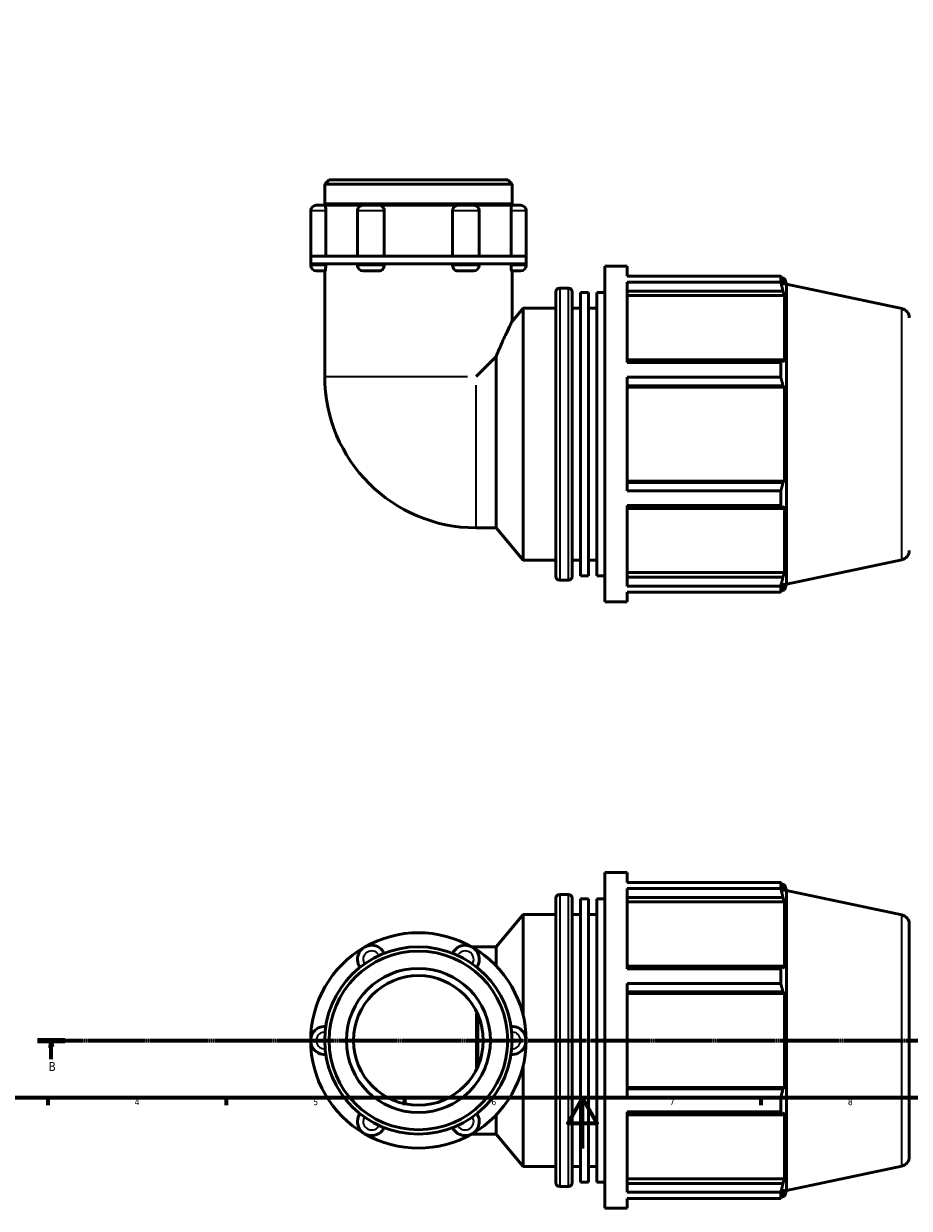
# Model space of a CAD drawing. Header units: millimetres. Extents: x 0 to 919, y -23 to 908.
# Tile 2 of 6: x 201 to 549, y -23 to 442. Entities that reach past the tile are written whole.
import ezdxf

# ---------------------------------------------------------------- set-up
doc = ezdxf.new("R2010")
doc.units = ezdxf.units.MM
doc.linetypes.add('CHAIN', pattern=[0.7087, 0.4724, -0.0591, 0.1181, -0.0591])
for name, color, linetype, lineweight in [('Border (ISO)', 7, 'Continuous', 70), ('Section Line (ISO)', 7, 'CHAIN', 70), ('Visible (ISO)', 7, 'Continuous', 50), ('Visible Narrow (ISO)', 7, 'Continuous', 35)]:
    doc.layers.add(name, color=color, linetype=linetype, lineweight=lineweight)
doc.styles.add('Label Text (ISO)', font='tahoma.ttf')
doc.styles.add('Note Text (ISO)', font='tahoma.ttf')

# ---------------------------------------------------------------- blocks, each defined once
blk = doc.blocks.new('Borders Default Border')
at = {"layer": 'Border (ISO)'}
for p, q in [((210.25, 20), (210.25, 17.1)), ((280.33, 20), (280.33, 17.1)), ((350.42, 20), (350.42, 17.1)), ((490.58, 20), (490.58, 17.1))]:
    blk.add_line(p, q, dxfattribs=at)
at = {"layer": 'Border (ISO)', "flags": 128}
for points in [[(20, 20), (20, 574), (821, 574), (821, 20), (20, 20)], [(420.5, 0), (420.5, 20), (414.73, 10), (426.27, 10), (420.5, 20)]]:
    blk.add_lwpolyline(points, dxfattribs=at)
at = {"layer": 'Border (ISO)', "color": 232, "true_color": 0xca0064, "char_height": 2.5, "attachment_point": 7, "style": 'Note Text (ISO)'}
for s, insert in [('4', (244.42, 17.1)), ('5', (314.64, 17.05)), ('6', (384.66, 17.05)), ('7', (454.77, 17.1)), ('8', (524.81, 17.04))]:
    blk.add_mtext(s, dxfattribs=dict(at, insert=insert))
blk = doc.blocks.new('2dTransSection0')
at = {"layer": 'Section Line (ISO)', "linetype": 'CHAIN'}
blk.add_line((206.25, 42.53), (641.31, 42.53), dxfattribs=at)
at = {"layer": 'Section Line (ISO)', "linetype": 'Continuous', "lineweight": 140}
for p, q in [((206.25, 42.53), (216.97, 42.53)), ((630.59, 42.53), (641.31, 42.53))]:
    blk.add_line(p, q, dxfattribs=at)
at = {"layer": 'Section Line (ISO)', "linetype": 'Continuous'}
for p, q in [((211.61, 42.53), (211.11, 40.03)), ((211.61, 40.03), (211.61, 42.53)), ((212.11, 40.03), (211.61, 42.53)), ((635.95, 42.53), (635.45, 40.03)), ((635.95, 40.03), (635.95, 42.53)), ((636.45, 40.03), (635.95, 42.53)), ((211.11, 40.03), (212.11, 40.03)), ((211.61, 35.2), (211.61, 40.03)), ((635.45, 40.03), (636.45, 40.03)), ((635.95, 35.2), (635.95, 40.03))]:
    blk.add_line(p, q, dxfattribs=at)
at = {"layer": 'Section Line (ISO)', "linetype": 'Continuous', "flags": 128}
for points in [[(212.11, 40.03), (211.61, 42.53), (211.11, 40.03), (212.11, 40.03)], [(636.45, 40.03), (635.95, 42.53), (635.45, 40.03), (636.45, 40.03)]]:
    blk.add_lwpolyline(points, dxfattribs=at)
at = {"layer": 'Section Line (ISO)'}
for points in [[(212.11, 40.03), (211.61, 42.53), (211.11, 40.03), (212.11, 40.03)], [(636.45, 40.03), (635.95, 42.53), (635.45, 40.03), (636.45, 40.03)]]:
    blk.add_solid(points, dxfattribs=at)
at = {"layer": 'Section Line (ISO)', "char_height": 3.5, "attachment_point": 7, "style": 'Label Text (ISO)'}
for insert in [(210.54, 30.53), (634.88, 30.53)]:
    blk.add_mtext('B', dxfattribs=dict(at, insert=insert))

msp = doc.modelspace()

# ---------------------------------------------------------------- linework, layer by layer
at = {"layer": 'Visible (ISO)'}
for p, q in [((320.821, 380.927), (319.121, 379.228)), ((319.121, 371.427), (319.121, 379.228)), ((392.774, 379.228), (319.121, 379.228)), ((320.821, 380.927), (391.074, 380.927)), ((391.074, 380.927), (392.774, 379.228)), ((392.774, 371.427), (392.774, 379.228)), ((313.597, 368.718), (313.597, 350.927)), ((315.807, 370.927), (319.27, 370.927)), ((392.774, 371.427), (319.121, 371.427)), ((319.621, 370.927), (319.121, 371.427)), ((319.27, 370.927), (334.22, 370.927)), ((319.535, 368.718), (319.535, 350.927)), ((332.01, 368.718), (332.01, 350.927)), ((334.22, 370.927), (340.476, 370.927)), ((340.476, 370.927), (371.419, 370.927)), ((342.512, 368.718), (342.512, 350.927)), ((369.383, 350.927), (369.383, 368.718)), ((371.419, 370.927), (377.675, 370.927)), ((377.675, 370.927), (392.625, 370.927)), ((379.885, 368.718), (379.885, 350.927)), ((392.274, 370.927), (392.774, 371.427)), ((392.36, 350.927), (392.36, 368.718)), ((392.625, 370.927), (396.088, 370.927)), ((398.298, 368.718), (398.298, 350.927)), ((334.772, 350.927), (313.597, 350.927)), ((313.597, 347.927), (313.597, 350.927)), ((377.123, 350.927), (334.772, 350.927)), ((398.298, 350.927), (377.123, 350.927)), ((398.298, 347.927), (398.298, 350.927)), ((313.597, 347.927), (313.597, 347.337)), ((334.772, 347.927), (313.597, 347.927)), ((319.27, 345.127), (315.807, 345.127)), ((319.121, 345.127), (319.121, 303.59)), ((319.535, 347.927), (319.535, 347.337)), ((332.01, 347.927), (332.01, 347.337)), ((340.476, 345.127), (334.22, 345.127)), ((377.123, 347.927), (334.772, 347.927)), ((342.512, 347.927), (342.512, 347.337)), ((369.383, 347.337), (369.383, 347.927)), ((377.675, 345.127), (371.419, 345.127)), ((398.298, 347.927), (377.123, 347.927)), ((379.885, 347.927), (379.885, 347.337)), ((392.36, 347.337), (392.36, 347.927)), ((396.088, 345.127), (392.625, 345.127)), ((392.774, 345.127), (392.774, 325.247)), ((398.298, 347.927), (398.298, 347.337)), ((429.287, 214.927), (429.287, 346.927)), ((429.287, 346.927), (438.087, 346.927)), ((438.087, 343.029), (438.087, 346.927)), ((438.087, 343.029), (498.425, 343.029)), ((438.087, 309.037), (438.087, 340.642)), ((498.425, 340.642), (438.087, 340.642)), ((498.425, 340.642), (498.425, 343.029)), ((498.799, 342.307), (499.926, 342.307)), ((499.926, 339.467), (499.283, 341.355)), ((499.926, 339.467), (499.926, 342.307)), ((500.697, 339.933), (499.926, 342.307)), ((409.987, 225.007), (409.987, 336.847)), ((411.487, 338.347), (414.921, 338.347)), ((416.421, 336.847), (416.421, 225.007)), ((419.637, 225.23), (419.637, 336.625)), ((419.637, 336.625), (422.854, 336.625)), ((422.854, 225.23), (422.854, 336.625)), ((426.071, 225.23), (426.071, 336.625)), ((426.071, 336.625), (429.287, 336.625)), ((438.087, 337.128), (499.283, 337.128)), ((438.087, 335.372), (499.926, 335.372)), ((499.283, 337.128), (499.926, 335.372)), ((499.926, 309.27), (499.926, 335.372)), ((500.697, 221.922), (500.697, 339.933)), ((545.977, 330.309), (500.697, 339.933)), ((392.774, 325.247), (397.121, 330.427)), ((397.121, 231.427), (397.121, 330.427)), ((397.121, 330.427), (409.987, 330.427)), ((416.421, 330.427), (419.637, 330.427)), ((422.854, 330.427), (426.071, 330.427)), ((386.486, 311.466), (378.61, 303.59)), ((386.486, 244.101), (386.486, 311.466)), ((499.283, 310.184), (438.087, 310.184)), ((438.087, 309.037), (498.425, 309.037)), ((498.425, 303.275), (498.425, 309.037)), ((499.926, 309.27), (499.283, 310.184)), ((438.087, 258.579), (438.087, 303.275)), ((498.425, 303.275), (438.087, 303.275)), ((438.087, 299.98), (499.283, 299.98)), ((438.087, 299.385), (499.926, 299.385)), ((499.283, 299.98), (499.926, 299.385)), ((499.926, 262.47), (499.926, 299.385)), ((438.087, 262.47), (499.926, 262.47)), ((499.283, 261.875), (438.087, 261.875)), ((499.926, 262.47), (499.283, 261.875)), ((438.087, 258.579), (498.425, 258.579)), ((498.425, 252.818), (498.425, 258.579)), ((438.087, 221.213), (438.087, 252.818)), ((498.425, 252.818), (438.087, 252.818)), ((438.087, 251.671), (499.283, 251.671)), ((499.283, 251.671), (499.926, 252.585)), ((499.926, 226.483), (499.926, 252.585)), ((378.61, 244.101), (386.486, 244.101)), ((386.486, 244.101), (397.121, 231.427)), ((397.121, 231.427), (409.987, 231.427)), ((416.421, 231.427), (419.637, 231.427)), ((422.854, 231.427), (426.071, 231.427)), ((545.977, 231.546), (500.697, 221.922)), ((419.637, 225.23), (422.854, 225.23)), ((426.071, 225.23), (429.287, 225.23)), ((438.087, 226.483), (499.926, 226.483)), ((499.283, 224.726), (438.087, 224.726)), ((499.926, 226.483), (499.283, 224.726)), ((411.487, 223.507), (414.921, 223.507)), ((438.087, 221.213), (498.425, 221.213)), ((498.425, 218.826), (498.425, 221.213)), ((498.799, 219.547), (499.926, 219.547)), ((499.283, 220.5), (499.926, 222.388)), ((499.926, 219.547), (499.926, 222.388)), ((500.697, 221.922), (499.926, 219.547)), ((429.287, 214.927), (438.087, 214.927)), ((438.087, 214.927), (438.087, 218.826)), ((498.425, 218.826), (438.087, 218.826)), ((429.287, -23.471), (429.287, 108.529)), ((429.287, 108.529), (438.087, 108.529)), ((438.087, 104.63), (438.087, 108.529)), ((438.087, 104.63), (498.425, 104.63)), ((498.425, 102.243), (498.425, 104.63)), ((498.799, 103.909), (499.926, 103.909)), ((499.926, 101.068), (499.283, 102.956)), ((499.926, 101.068), (499.926, 103.909)), ((500.697, 101.535), (499.926, 103.909)), ((409.987, -13.391), (409.987, 98.449)), ((411.487, 99.949), (414.921, 99.949)), ((416.421, 98.449), (416.421, -13.391)), ((419.637, -13.169), (419.637, 98.226)), ((419.637, 98.226), (422.854, 98.226)), ((422.854, -13.169), (422.854, 98.226)), ((426.071, -13.169), (426.071, 98.226)), ((426.071, 98.226), (429.287, 98.226)), ((438.087, 70.639), (438.087, 102.243)), ((498.425, 102.243), (438.087, 102.243)), ((438.087, 98.73), (499.283, 98.73)), ((499.283, 98.73), (499.926, 96.974)), ((500.697, -16.477), (500.697, 101.535)), ((545.977, 91.91), (500.697, 101.535)), ((438.087, 96.974), (499.926, 96.974)), ((499.926, 70.871), (499.926, 96.974)), ((386.486, 79.355), (397.121, 92.029)), ((397.121, 52.444), (397.121, 92.029)), ((397.121, 92.029), (409.987, 92.029)), ((416.421, 92.029), (419.637, 92.029)), ((422.854, 92.029), (426.071, 92.029)), ((548.947, 88.242), (548.947, -3.185)), ((378.61, 79.355), (376.861, 79.355)), ((378.61, 79.355), (386.486, 79.355)), ((386.486, 71.87), (386.486, 79.355)), ((499.283, 71.785), (438.087, 71.785)), ((438.087, 70.639), (498.425, 70.639)), ((498.425, 64.877), (498.425, 70.639)), ((499.926, 70.871), (499.283, 71.785)), ((438.087, 20.181), (438.087, 64.877)), ((498.425, 64.877), (438.087, 64.877)), ((438.087, 61.582), (499.283, 61.582)), ((438.087, 60.986), (499.926, 60.986)), ((499.283, 61.582), (499.926, 60.986)), ((499.926, 24.071), (499.926, 60.986)), ((379.355, 32.426), (379.355, 52.632)), ((397.121, -6.971), (397.121, 32.614)), ((438.087, 24.071), (499.926, 24.071)), ((499.283, 23.476), (438.087, 23.476)), ((499.926, 24.071), (499.283, 23.476)), ((438.087, 20.181), (498.425, 20.181)), ((498.425, 14.419), (498.425, 20.181)), ((438.087, -17.186), (438.087, 14.419)), ((498.425, 14.419), (438.087, 14.419)), ((499.283, 13.272), (499.926, 14.187)), ((499.926, -11.916), (499.926, 14.187)), ((386.486, 5.702), (386.486, 13.187)), ((438.087, 13.272), (499.283, 13.272)), ((376.861, 5.702), (378.61, 5.702)), ((378.61, 5.702), (386.486, 5.702)), ((386.486, 5.702), (397.121, -6.971)), ((397.121, -6.971), (409.987, -6.971)), ((416.421, -6.971), (419.637, -6.971)), ((422.854, -6.971), (426.071, -6.971)), ((545.977, -6.853), (500.697, -16.477)), ((419.637, -13.169), (422.854, -13.169)), ((426.071, -13.169), (429.287, -13.169)), ((438.087, -11.916), (499.926, -11.916)), ((499.283, -13.672), (438.087, -13.672)), ((499.926, -11.916), (499.283, -13.672)), ((411.487, -14.891), (414.921, -14.891)), ((438.087, -17.186), (498.425, -17.186)), ((498.425, -19.572), (498.425, -17.186)), ((499.283, -17.899), (499.926, -16.01)), ((499.926, -18.851), (499.926, -16.01)), ((500.697, -16.477), (499.926, -18.851)), ((438.087, -23.471), (438.087, -19.572)), ((498.425, -19.572), (438.087, -19.572)), ((498.799, -18.851), (499.926, -18.851)), ((429.287, -23.471), (438.087, -23.471))]:
    msp.add_line(p, q, dxfattribs=at)
for radius in [36.826, 35.127, 28.328, 25.495]:
    msp.add_circle((355.947, 42.529), radius, dxfattribs=at)
for centre, radius, start, end in [((315.807, 368.718), 2.21, 90, 180), ((334.22, 368.718), 2.21, 90, 180), ((377.675, 368.718), 2.21, 0, 90), ((396.088, 368.718), 2.21, 0, 90), ((315.807, 347.337), 2.21, 180, 270), ((334.22, 347.337), 2.21, 180, 270), ((377.675, 347.337), 2.21, 270, 0), ((396.088, 347.337), 2.21, 270, 0), ((411.487, 336.847), 1.5, 90, 180), ((414.921, 336.847), 1.5, 0, 90), ((545.197, 326.641), 3.75, 0, 78), ((378.61, 303.59), 59.489, 180, 270), ((545.197, 235.214), 3.75, 282, 0), ((411.487, 225.007), 1.5, 180, 270), ((414.921, 225.007), 1.5, 270, 0), ((411.487, 98.449), 1.5, 90, 180), ((414.921, 98.449), 1.5, 0, 90), ((545.197, 88.242), 3.75, 0, 78), ((355.947, 42.529), 42.35, 60, 120), ((355.947, 42.529), 42.35, 120, 180), ((337.534, 74.421), 5.524, 25.69878, 214.30122), ((374.361, 74.421), 5.524, 325.69878, 154.30122), ((355.947, 42.529), 42.35, 0, 60), ((319.121, 42.529), 5.524, 85.69878, 274.30122), ((392.774, 42.529), 5.524, 265.69878, 94.30122), ((355.947, 42.529), 42.35, 180, 240), ((355.947, 42.529), 42.35, 300, 0), ((337.534, 10.636), 5.524, 145.69878, 334.30122), ((374.361, 10.636), 5.524, 205.69878, 34.30122), ((355.947, 42.529), 42.35, 240, 300), ((545.197, -3.185), 3.75, 282, 0), ((411.487, -13.391), 1.5, 180, 270), ((414.921, -13.391), 1.5, 270, 0)]:
    msp.add_arc(centre, radius, start, end, dxfattribs=at)
for points, knots in [([(319.27, 370.927), (319.294, 370.927), (319.321, 370.879), (319.379, 370.683), (319.409, 370.53), (319.464, 370.138), (319.488, 369.902), (319.523, 369.38), (319.533, 369.098), (319.535, 368.78), (319.535, 368.749), (319.535, 368.718)], [0.69655474, 0.69655474, 0.69655474, 0.69655474, 0.77664651, 0.77664651, 0.8631055, 0.8631055, 0.9495328, 0.9495328, 1.03575463, 1.03575463, 1.0450276, 1.0450276, 1.0450276, 1.0450276]), ([(340.476, 370.927), (340.718, 370.927), (340.96, 370.879), (341.436, 370.683), (341.663, 370.53), (342.053, 370.138), (342.212, 369.902), (342.435, 369.38), (342.499, 369.098), (342.511, 368.78), (342.512, 368.749), (342.512, 368.718)], [0.69655474, 0.69655474, 0.69655474, 0.69655474, 0.77664651, 0.77664651, 0.8631055, 0.8631055, 0.9495328, 0.9495328, 1.03575463, 1.03575463, 1.0450276, 1.0450276, 1.0450276, 1.0450276]), ([(369.383, 368.718), (369.383, 368.994), (369.432, 369.269), (369.624, 369.794), (369.77, 370.038), (370.138, 370.453), (370.358, 370.62), (370.841, 370.854), (371.1, 370.918), (371.381, 370.927), (371.4, 370.927), (371.419, 370.927)], [0.34847062, 0.34847062, 0.34847062, 0.34847062, 0.43153148, 0.43153148, 0.51775851, 0.51775851, 0.6041918, 0.6041918, 0.69064688, 0.69064688, 0.69694011, 0.69694011, 0.69694011, 0.69694011]), ([(392.36, 368.718), (392.36, 368.994), (392.367, 369.269), (392.398, 369.794), (392.42, 370.038), (392.473, 370.453), (392.503, 370.62), (392.563, 370.854), (392.593, 370.918), (392.621, 370.927), (392.623, 370.927), (392.625, 370.927)], [0.34847062, 0.34847062, 0.34847062, 0.34847062, 0.43153148, 0.43153148, 0.51775851, 0.51775851, 0.6041918, 0.6041918, 0.69064688, 0.69064688, 0.69694011, 0.69694011, 0.69694011, 0.69694011]), ([(319.535, 347.337), (319.535, 347.06), (319.527, 346.786), (319.497, 346.261), (319.475, 346.017), (319.422, 345.601), (319.392, 345.434), (319.332, 345.201), (319.302, 345.136), (319.274, 345.128), (319.272, 345.127), (319.27, 345.127)], [0.34847062, 0.34847062, 0.34847062, 0.34847062, 0.43153148, 0.43153148, 0.51775851, 0.51775851, 0.6041918, 0.6041918, 0.69064688, 0.69064688, 0.69694011, 0.69694011, 0.69694011, 0.69694011]), ([(342.512, 347.337), (342.512, 347.06), (342.463, 346.786), (342.271, 346.261), (342.125, 346.017), (341.757, 345.601), (341.537, 345.434), (341.054, 345.201), (340.795, 345.136), (340.514, 345.128), (340.495, 345.127), (340.476, 345.127)], [0.34847062, 0.34847062, 0.34847062, 0.34847062, 0.43153148, 0.43153148, 0.51775851, 0.51775851, 0.6041918, 0.6041918, 0.69064688, 0.69064688, 0.69694011, 0.69694011, 0.69694011, 0.69694011]), ([(371.419, 345.127), (371.177, 345.127), (370.935, 345.176), (370.459, 345.371), (370.232, 345.525), (369.842, 345.917), (369.683, 346.153), (369.46, 346.675), (369.396, 346.957), (369.384, 347.275), (369.383, 347.306), (369.383, 347.337)], [0.69655474, 0.69655474, 0.69655474, 0.69655474, 0.77664651, 0.77664651, 0.8631055, 0.8631055, 0.9495328, 0.9495328, 1.03575463, 1.03575463, 1.0450276, 1.0450276, 1.0450276, 1.0450276]), ([(392.625, 345.127), (392.601, 345.127), (392.574, 345.176), (392.516, 345.371), (392.486, 345.525), (392.431, 345.917), (392.407, 346.153), (392.372, 346.675), (392.362, 346.957), (392.36, 347.275), (392.36, 347.306), (392.36, 347.337)], [0.69655474, 0.69655474, 0.69655474, 0.69655474, 0.77664651, 0.77664651, 0.8631055, 0.8631055, 0.9495328, 0.9495328, 1.03575463, 1.03575463, 1.0450276, 1.0450276, 1.0450276, 1.0450276]), ([(386.486, 311.466), (386.922, 312.527), (387.366, 313.576), (388.763, 316.798), (389.69, 318.816), (391.083, 321.779), (391.697, 323.05), (392.334, 324.354), (392.5, 324.692), (392.72, 325.138), (392.774, 325.247), (392.774, 325.247)], [14.4443603, 14.4443603, 14.4443603, 14.4443603, 14.8124828, 14.8124828, 15.618722, 15.618722, 16.3010138, 16.3010138, 16.6421597, 16.6421597, 16.9833056, 16.9833056, 16.9833056, 16.9833056])]:
    msp.add_open_spline(points, degree=3, knots=knots, dxfattribs=at)
for points, weights in [([(498.425, 343.029), (498.871, 342.175), (499.283, 341.355)], [1, 1.00116618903, 1.00151550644]), ([(499.283, 337.128), (498.871, 338.849), (498.425, 340.642)], [1.00151550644, 1.00116618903, 1]), ([(498.425, 309.037), (498.871, 309.622), (499.283, 310.184)], [1, 1.00116618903, 1.00151550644]), ([(499.283, 299.98), (498.871, 301.594), (498.425, 303.275)], [1.00151550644, 1.00116618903, 1]), ([(498.425, 258.579), (498.871, 260.261), (499.283, 261.875)], [1, 1.00116618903, 1.00151550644]), ([(499.283, 251.671), (498.871, 252.233), (498.425, 252.818)], [1.00151550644, 1.00116618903, 1]), ([(498.425, 221.213), (498.871, 223.005), (499.283, 224.726)], [1, 1.00116618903, 1.00151550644]), ([(499.283, 220.5), (498.871, 219.68), (498.425, 218.826)], [1.00151550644, 1.00116618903, 1]), ([(498.425, 104.63), (498.871, 103.776), (499.283, 102.956)], [1, 1.00116618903, 1.00151550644]), ([(499.283, 98.73), (498.871, 100.451), (498.425, 102.243)], [1.00151550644, 1.00116618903, 1]), ([(498.425, 70.639), (498.871, 71.224), (499.283, 71.785)], [1, 1.00116618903, 1.00151550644]), ([(499.283, 61.582), (498.871, 63.196), (498.425, 64.877)], [1.00151550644, 1.00116618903, 1]), ([(498.425, 20.181), (498.871, 21.862), (499.283, 23.476)], [1, 1.00116618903, 1.00151550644]), ([(499.283, 13.272), (498.871, 13.834), (498.425, 14.419)], [1.00151550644, 1.00116618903, 1]), ([(498.425, -17.186), (498.871, -15.393), (499.283, -13.672)], [1, 1.00116618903, 1.00151550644]), ([(499.283, -17.899), (498.871, -18.719), (498.425, -19.572)], [1.00151550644, 1.00116618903, 1])]:
    msp.add_rational_spline(points, weights, degree=2, dxfattribs=at)
at = {"layer": 'Visible Narrow (ISO)'}
for p, q in [((319.081, 368.718), (313.616, 368.718)), ((342.145, 368.718), (332.06, 368.718)), ((379.835, 368.718), (369.75, 368.718)), ((398.279, 368.718), (392.814, 368.718)), ((313.616, 347.337), (319.081, 347.337)), ((332.06, 347.337), (342.145, 347.337)), ((369.75, 347.337), (379.835, 347.337)), ((392.814, 347.337), (398.279, 347.337)), ((411.487, 337.64), (411.487, 224.214)), ((414.921, 224.214), (414.921, 337.64)), ((545.977, 232.154), (545.977, 329.701)), ((319.351, 303.59), (375.234, 303.59)), ((378.61, 244.33), (378.61, 300.213)), ((411.487, 99.242), (411.487, -14.184)), ((414.921, -14.184), (414.921, 99.242)), ((545.977, -6.245), (545.977, 91.302)), ((378.61, 78.407), (378.61, 79.353)), ((378.61, 31.94), (378.61, 53.117)), ((378.61, 5.705), (378.61, 6.65))]:
    msp.add_line(p, q, dxfattribs=at)
for centre, start, end in [((337.534, 74.421), 36.67874, 203.32126), ((374.361, 74.421), 336.67874, 143.32126), ((319.121, 42.529), 96.67874, 263.32126), ((392.774, 42.529), 276.67874, 83.32126), ((337.534, 10.636), 156.67874, 323.32126), ((374.361, 10.636), 216.67874, 23.32126)]:
    msp.add_arc(centre, 3.314, start, end, dxfattribs=at)

# ---------------------------------------------------------------- block references
msp.add_blockref('Borders Default Border', (0, 0))
at = {"layer": 'Section Line (ISO)'}
msp.add_blockref('2dTransSection0', (0, 0), dxfattribs=at)

doc.saveas('drawing.dxf')
